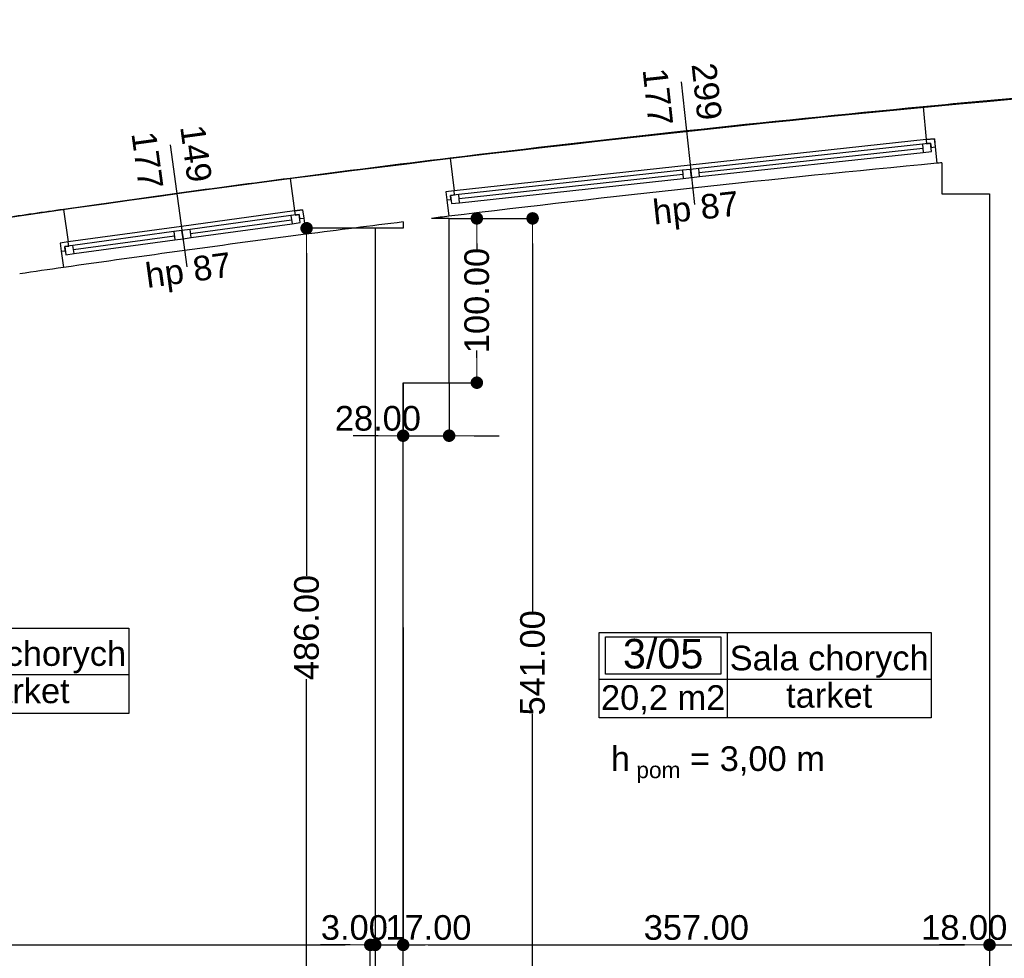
# Model space of a CAD drawing. Header units: millimetres. Extents: x -175445 to -20415, y -559200 to 231527.
# Tile 149 of 256: x -155355 to -149361, y -90250 to -84537. Entities that reach past the tile are written whole.
import ezdxf
from ezdxf.enums import TextEntityAlignment as Align

# ---------------------------------------------------------------- set-up
doc = ezdxf.new("R2010")
doc.units = ezdxf.units.MM
doc.header["$MEASUREMENT"] = 0
for name, color, linetype in [('Obiekt', 7, 'Continuous'), ('Okno', 7, 'Continuous'), ('Strefa', 7, 'Continuous'), ('Strop', 7, 'Continuous'), ('Słup', 7, 'Continuous'), ('Tekst', 7, 'Continuous'), ('Wymiary', 63, 'Continuous'), ('Ściana', 7, 'Continuous')]:
    doc.layers.add(name, color=color, linetype=linetype)
doc.styles.add('Arial', font='txt')
doc.styles.add('Times new roman', font='txt')
doc.dimstyles.new('GENERATED_STYLE__1', dxfattribs={"dimtxt": 150, "dimasz": 152, "dimexe": 0.18, "dimexo": 0, "dimgap": 0.09, "dimtad": 1, "dimtih": 1, "dimtoh": 1, "dimlfac": 0.1, "dimzin": 0, "dimdsep": 46, "dimtxsty": 'Arial', "dimblk": 'ARROWHEAD_11', "dimblk1": 'ARROWHEAD_11', "dimblk2": 'ARROWHEAD_11', "dimcen": 0.09, "dimclrd": 114, "dimclre": 114, "dimclrt": 114, "dimazin": 0, "dimtfac": 1, "dimtdec": 4, "dimtmove": 0, "dimatfit": 3, "dimfxl": 1, "dimtolj": 1, "dimtzin": 0, "dimarcsym": 0})
doc.dimstyles.new('GENERATED_STYLE__3', dxfattribs={"dimtxt": 150, "dimasz": 152, "dimexe": 0.18, "dimexo": 0, "dimgap": 0.09, "dimtad": 1, "dimlfac": 0.1, "dimzin": 0, "dimdsep": 46, "dimtxsty": 'Arial', "dimblk": 'ARROWHEAD_11', "dimblk1": 'ARROWHEAD_11', "dimblk2": 'ARROWHEAD_11', "dimcen": 0.09, "dimclrd": 114, "dimclre": 114, "dimclrt": 114, "dimazin": 0, "dimtfac": 1, "dimtdec": 4, "dimtmove": 2, "dimatfit": 3, "dimfxl": 1, "dimtolj": 1, "dimtzin": 0, "dimarcsym": 0})

# ---------------------------------------------------------------- blocks, each defined once
blk = doc.blocks.new('Sala chorych_3_03_5', base_point=(-150241.5, 40392.5))
at = {"layer": 'Strefa'}
for p, q in [((-151020.6, 40675.4), (-148998.8, 40675.4)), ((-151020.6, 40156.8), (-151020.6, 40675.4)), ((-150981.6, 40649.4), (-150280.5, 40649.4)), ((-150981.6, 40423.2), (-150981.6, 40649.4)), ((-150280.5, 40649.4), (-150280.5, 40423.2)), ((-150241.5, 40675.4), (-150241.5, 40156.8)), ((-148998.8, 40675.4), (-148998.8, 40156.8)), ((-150280.5, 40423.2), (-150981.6, 40423.2)), ((-151020.6, 40392.5), (-148998.8, 40392.5)), ((-148998.8, 40156.8), (-151020.6, 40156.8))]:
    blk.add_line(p, q, dxfattribs=at)
at = {"layer": 'Strefa', "style": 'Arial'}
for tag, height, p in [('ROOM_NUMBER', 180, (-150631, 40547.5)), ('ROOM_NAME', 150, (-149620.2, 40520.9)), ('ROOM_CALC_AREA', 150, (-150631, 40280.5)), ('floor_f', 150, (-149620.2, 40293.8))]:
    blk.add_attdef(tag, text='', height=height, dxfattribs=at).set_placement(p, align=Align.MIDDLE_CENTER)
blk = doc.blocks.new('Sala chorych_3_05_7', base_point=(-145355.6, 40365.1))
at = {"layer": 'Strefa'}
for p, q in [((-146134.7, 40648), (-144112.9, 40648)), ((-146134.7, 40129.4), (-146134.7, 40648)), ((-145355.6, 40648), (-145355.6, 40129.4)), ((-144112.9, 40648), (-144112.9, 40129.4)), ((-146095.7, 40622.1), (-145394.6, 40622.1)), ((-146095.7, 40395.8), (-146095.7, 40622.1)), ((-145394.6, 40622.1), (-145394.6, 40395.8)), ((-146134.7, 40365.1), (-144112.9, 40365.1)), ((-145394.6, 40395.8), (-146095.7, 40395.8)), ((-144112.9, 40129.4), (-146134.7, 40129.4))]:
    blk.add_line(p, q, dxfattribs=at)
at = {"layer": 'Strefa', "style": 'Arial'}
for tag, height, p in [('ROOM_NUMBER', 180, (-145745.2, 40520.1)), ('ROOM_NAME', 150, (-144734.3, 40493.5)), ('floor_f', 150, (-144734.3, 40266.5)), ('ROOM_CALC_AREA', 150, (-145745.2, 40253.1))]:
    blk.add_attdef(tag, text='', height=height, dxfattribs=at).set_placement(p, align=Align.MIDDLE_CENTER)
blk = doc.blocks.new('ARROWHEAD_11')
at = {"color": 0, "linetype": 'Continuous', "lineweight": 0}
blk.add_line((0, 0), (-1, 0), dxfattribs=at)
at = {"color": 0, "linetype": 'Continuous', "lineweight": 0, "const_width": 0.25, "flags": 128}
blk.add_lwpolyline([(-0.125, 0, 1), (0.125, 0, 1)], format="xyb", close=True, dxfattribs=at)
blk = doc.blocks.new('*D3439')
at = {"layer": 'Defpoints', "color": 0}
for p in [(-152740.7, -85746.6), (-152232.4, -85746.6), (-151865.7, -91156.6)]:
    blk.add_point(p, dxfattribs=at)
at = {"layer": 'Wymiary', "color": 114, "lineweight": -2}
for p, q in [((-152740.7, -85746.6), (-152232.2, -85746.6)), ((-152232.4, -85898.6), (-152232.4, -88140.4)), ((-152232.4, -91004.6), (-152232.4, -88762.8)), ((-151865.7, -91156.6), (-152232.6, -91156.6))]:
    blk.add_line(p, q, dxfattribs=at)
at = {"layer": 'Wymiary', "color": 114, "lineweight": -2, "xscale": 152, "yscale": 152, "zscale": 152}
for p, rotation in [((-152232.4, -85746.6), 90), ((-152232.4, -91156.6), 270)]:
    blk.add_blockref('ARROWHEAD_11', p, dxfattribs=dict(at, rotation=rotation))
at = {"layer": 'Wymiary', "color": 114, "lineweight": 13, "insert": (-152232.4, -88451.6), "char_height": 150, "attachment_point": 5, "rotation": 90, "style": 'Arial'}
blk.add_mtext('\\A1;541.00', dxfattribs=at)
blk = doc.blocks.new('*D3440')
at = {"layer": 'Defpoints', "color": 0}
for p in [(-153020.7, -86746.6), (-152740.7, -86746.6), (-152740.7, -87069.2)]:
    blk.add_point(p, dxfattribs=at)
at = {"layer": 'Wymiary', "color": 114, "lineweight": -2}
for p, q in [((-153020.7, -86746.6), (-153020.7, -87069.4)), ((-152740.7, -86746.6), (-152740.7, -87069.4)), ((-153172.7, -87069.2), (-153324.7, -87069.2)), ((-153020.7, -87069.2), (-152740.7, -87069.2)), ((-152588.7, -87069.2), (-152436.7, -87069.2))]:
    blk.add_line(p, q, dxfattribs=at)
at = {"layer": 'Wymiary', "color": 114, "lineweight": -2, "xscale": 152, "yscale": 152, "zscale": 152}
blk.add_blockref('ARROWHEAD_11', (-153020.7, -87069.2), dxfattribs=at)
at = {"layer": 'Wymiary', "color": 114, "lineweight": -2, "xscale": 152, "yscale": 152, "zscale": 152, "rotation": 180}
blk.add_blockref('ARROWHEAD_11', (-152740.7, -87069.2), dxfattribs=at)
at = {"layer": 'Wymiary', "color": 114, "lineweight": 13, "insert": (-153174.6, -86964.2), "char_height": 150, "attachment_point": 5, "style": 'Arial'}
blk.add_mtext('\\A1;28.00', dxfattribs=at)
blk = doc.blocks.new('*D3441')
at = {"layer": 'Defpoints', "color": 0}
for p in [(-152740.7, -85746.6), (-152572, -85746.6), (-152740.7, -86746.6)]:
    blk.add_point(p, dxfattribs=at)
at = {"layer": 'Wymiary', "color": 114, "lineweight": -2}
for p, q in [((-152740.7, -85746.6), (-152571.8, -85746.6)), ((-152572, -85898.6), (-152572, -85942.5)), ((-152572, -86594.6), (-152572, -86550.7)), ((-152740.7, -86746.6), (-152571.8, -86746.6))]:
    blk.add_line(p, q, dxfattribs=at)
at = {"layer": 'Wymiary', "color": 114, "lineweight": -2, "xscale": 152, "yscale": 152, "zscale": 152}
for p, rotation in [((-152572, -85746.6), 90), ((-152572, -86746.6), 270)]:
    blk.add_blockref('ARROWHEAD_11', p, dxfattribs=dict(at, rotation=rotation))
at = {"layer": 'Wymiary', "color": 114, "lineweight": 13, "insert": (-152572, -86246.6), "char_height": 150, "attachment_point": 5, "rotation": 90, "style": 'Arial'}
blk.add_mtext('\\A1;100.00', dxfattribs=at)
blk = doc.blocks.new('*D3448')
at = {"layer": 'Defpoints', "color": 0}
for p in [(-153608.4, -85806.6), (-153190.7, -85806.6), (-153220.7, -90666.6)]:
    blk.add_point(p, dxfattribs=at)
at = {"layer": 'Wymiary', "color": 114, "lineweight": -2}
for p, q in [((-153190.7, -85806.6), (-153608.6, -85806.6)), ((-153608.4, -85958.6), (-153608.4, -87922.4)), ((-153608.4, -90514.6), (-153608.4, -88550.8)), ((-153220.7, -90666.6), (-153608.6, -90666.6))]:
    blk.add_line(p, q, dxfattribs=at)
at = {"layer": 'Wymiary', "color": 114, "lineweight": -2, "xscale": 152, "yscale": 152, "zscale": 152}
for p, rotation in [((-153608.4, -85806.6), 90), ((-153608.4, -90666.6), 270)]:
    blk.add_blockref('ARROWHEAD_11', p, dxfattribs=dict(at, rotation=rotation))
at = {"layer": 'Wymiary', "color": 114, "lineweight": 13, "insert": (-153608.4, -88236.6), "char_height": 150, "attachment_point": 5, "rotation": 90, "style": 'Arial'}
blk.add_mtext('\\A1;486.00', dxfattribs=at)
blk = doc.blocks.new('*D3551')
at = {"layer": 'Defpoints', "color": 0}
for p in [(-153220.7, -90168.2), (-159800.8, -91196.6), (-153220.7, -91196.6)]:
    blk.add_point(p, dxfattribs=at)
at = {"layer": 'Wymiary', "color": 114, "lineweight": -2}
for p, q in [((-159800.8, -91196.6), (-159800.8, -90168)), ((-159648.8, -90168.2), (-153372.7, -90168.2)), ((-153220.7, -91196.6), (-153220.7, -90168))]:
    blk.add_line(p, q, dxfattribs=at)
at = {"layer": 'Wymiary', "color": 114, "lineweight": -2, "xscale": 152, "yscale": 152, "zscale": 152, "rotation": 180}
blk.add_blockref('ARROWHEAD_11', (-159800.8, -90168.2), dxfattribs=at)
at = {"layer": 'Wymiary', "color": 114, "lineweight": -2, "xscale": 152, "yscale": 152, "zscale": 152}
blk.add_blockref('ARROWHEAD_11', (-153220.7, -90168.2), dxfattribs=at)
at = {"layer": 'Wymiary', "color": 114, "lineweight": 13, "insert": (-156567.7, -90063.2), "char_height": 150, "attachment_point": 5, "style": 'Arial'}
blk.add_mtext('\\A1;658.00', dxfattribs=at)
blk = doc.blocks.new('*D3552')
at = {"layer": 'Defpoints', "color": 0}
for p in [(-153190.7, -88236.6), (-153190.7, -90168.2), (-153220.7, -91196.6)]:
    blk.add_point(p, dxfattribs=at)
at = {"layer": 'Wymiary', "color": 114, "lineweight": -2}
for p, q in [((-153190.7, -88236.6), (-153190.7, -90168.3)), ((-153372.7, -90168.2), (-153524.7, -90168.2)), ((-153220.7, -91196.6), (-153220.7, -90168)), ((-153220.7, -90168.2), (-153190.7, -90168.2)), ((-153038.7, -90168.2), (-152886.7, -90168.2))]:
    blk.add_line(p, q, dxfattribs=at)
at = {"layer": 'Wymiary', "color": 114, "lineweight": -2, "xscale": 152, "yscale": 152, "zscale": 152}
blk.add_blockref('ARROWHEAD_11', (-153220.7, -90168.2), dxfattribs=at)
at = {"layer": 'Wymiary', "color": 114, "lineweight": -2, "xscale": 152, "yscale": 152, "zscale": 152, "rotation": 180}
blk.add_blockref('ARROWHEAD_11', (-153190.7, -90168.2), dxfattribs=at)
at = {"layer": 'Wymiary', "color": 114, "lineweight": 13, "insert": (-153317.6, -90063.2), "char_height": 150, "attachment_point": 5, "style": 'Arial'}
blk.add_mtext('\\A1;3.00', dxfattribs=at)
blk = doc.blocks.new('*D3553')
at = {"layer": 'Defpoints', "color": 0}
for p in [(-153190.7, -88236.6), (-153020.7, -88236.6), (-153020.7, -90168.2)]:
    blk.add_point(p, dxfattribs=at)
at = {"layer": 'Wymiary', "color": 114, "lineweight": -2}
for p, q in [((-153190.7, -88236.6), (-153190.7, -90168.3)), ((-153020.7, -88236.6), (-153020.7, -90168.3)), ((-153342.7, -90168.2), (-153494.7, -90168.2)), ((-153190.7, -90168.2), (-153020.7, -90168.2)), ((-152868.7, -90168.2), (-152716.7, -90168.2))]:
    blk.add_line(p, q, dxfattribs=at)
at = {"layer": 'Wymiary', "color": 114, "lineweight": -2, "xscale": 152, "yscale": 152, "zscale": 152}
blk.add_blockref('ARROWHEAD_11', (-153190.7, -90168.2), dxfattribs=at)
at = {"layer": 'Wymiary', "color": 114, "lineweight": -2, "xscale": 152, "yscale": 152, "zscale": 152, "rotation": 180}
blk.add_blockref('ARROWHEAD_11', (-153020.7, -90168.2), dxfattribs=at)
at = {"layer": 'Wymiary', "color": 114, "lineweight": 13, "insert": (-152866.9, -90063.2), "char_height": 150, "attachment_point": 5, "style": 'Arial'}
blk.add_mtext('\\A1;17.00', dxfattribs=at)
blk = doc.blocks.new('*D3554')
at = {"layer": 'Defpoints', "color": 0}
for p in [(-153020.7, -88236.6), (-149450.7, -88583.9), (-149450.7, -90168.2)]:
    blk.add_point(p, dxfattribs=at)
at = {"layer": 'Wymiary', "color": 114, "lineweight": -2}
for p, q in [((-153020.7, -88236.6), (-153020.7, -90168.3)), ((-149450.7, -88583.9), (-149450.7, -90168.3)), ((-152868.7, -90168.2), (-149602.7, -90168.2))]:
    blk.add_line(p, q, dxfattribs=at)
at = {"layer": 'Wymiary', "color": 114, "lineweight": -2, "xscale": 152, "yscale": 152, "zscale": 152, "rotation": 180}
blk.add_blockref('ARROWHEAD_11', (-153020.7, -90168.2), dxfattribs=at)
at = {"layer": 'Wymiary', "color": 114, "lineweight": -2, "xscale": 152, "yscale": 152, "zscale": 152}
blk.add_blockref('ARROWHEAD_11', (-149450.7, -90168.2), dxfattribs=at)
at = {"layer": 'Wymiary', "color": 114, "lineweight": 13, "insert": (-151235.7, -90063.2), "char_height": 150, "attachment_point": 5, "style": 'Arial'}
blk.add_mtext('\\A1;357.00', dxfattribs=at)
blk = doc.blocks.new('*D3555')
at = {"layer": 'Defpoints', "color": 0}
for p in [(-149450.7, -88583.9), (-149270.7, -88583.9), (-149270.7, -90168.2)]:
    blk.add_point(p, dxfattribs=at)
at = {"layer": 'Wymiary', "color": 114, "lineweight": -2}
for p, q in [((-149450.7, -88583.9), (-149450.7, -90168.3)), ((-149270.7, -88583.9), (-149270.7, -90168.3)), ((-149602.7, -90168.2), (-149754.7, -90168.2)), ((-149450.7, -90168.2), (-149270.7, -90168.2)), ((-149118.7, -90168.2), (-148966.7, -90168.2))]:
    blk.add_line(p, q, dxfattribs=at)
at = {"layer": 'Wymiary', "color": 114, "lineweight": -2, "xscale": 152, "yscale": 152, "zscale": 152}
blk.add_blockref('ARROWHEAD_11', (-149450.7, -90168.2), dxfattribs=at)
at = {"layer": 'Wymiary', "color": 114, "lineweight": -2, "xscale": 152, "yscale": 152, "zscale": 152, "rotation": 180}
blk.add_blockref('ARROWHEAD_11', (-149270.7, -90168.2), dxfattribs=at)
at = {"layer": 'Wymiary', "color": 114, "lineweight": 13, "insert": (-149604.6, -90063.2), "char_height": 150, "attachment_point": 5, "style": 'Arial'}
blk.add_mtext('\\A1;18.00', dxfattribs=at)

msp = doc.modelspace()

# ---------------------------------------------------------------- linework, layer by layer
at = {"layer": 'Obiekt'}
for p, q in [((-151328.596, -84916.305), (-151247.655, -85661.925)), ((-154439.072, -85298.004), (-154337.331, -86041.071))]:
    msp.add_line(p, q, dxfattribs=at)
at = {"layer": 'Okno'}
for p, q in [((-149836.995, -85267.387), (-151273.555, -85423.335)), ((-149859.151, -85294.939), (-151221.149, -85442.793)), ((-149809.443, -85289.543), (-149859.151, -85294.939)), ((-149859.151, -85294.939), (-149853.755, -85344.647)), ((-149786.621, -85261.918), (-149836.995, -85267.387)), ((-149836.995, -85267.387), (-149834.297, -85292.241)), ((-149836.244, -85267.305), (-149786.621, -85261.918)), ((-149834.297, -85292.241), (-149809.443, -85289.543)), ((-149809.443, -85289.543), (-149806.745, -85314.397)), ((-149804.047, -85339.251), (-149809.443, -85289.543)), ((-149787.287, -85261.991), (-149781.891, -85311.699)), ((-149786.621, -85261.918), (-149781.891, -85311.699)), ((-151218.451, -85467.647), (-149856.453, -85319.793)), ((-151215.753, -85492.5), (-149853.755, -85344.647)), ((-151215.753, -85492.5), (-149853.755, -85344.647)), ((-149853.755, -85344.647), (-149804.047, -85339.251)), ((-149806.745, -85314.397), (-149781.891, -85311.699)), ((-151273.555, -85423.335), (-152710.115, -85579.283)), ((-151320.565, -85453.585), (-152682.563, -85601.439)), ((-152679.865, -85626.293), (-151317.867, -85478.439)), ((-151270.857, -85448.189), (-151320.565, -85453.585)), ((-151320.565, -85453.585), (-151315.169, -85503.293)), ((-151221.149, -85442.793), (-151270.857, -85448.189)), ((-151265.461, -85497.897), (-151270.857, -85448.189)), ((-151270.857, -85448.189), (-151265.461, -85497.897)), ((-151215.753, -85492.5), (-151221.149, -85442.793)), ((-152677.167, -85651.147), (-151315.169, -85503.293)), ((-152677.167, -85651.147), (-151315.169, -85503.293)), ((-151315.169, -85503.293), (-151265.461, -85497.897)), ((-151265.461, -85497.897), (-151215.753, -85492.5)), ((-152710.115, -85579.283), (-152760.489, -85584.751)), ((-152710.866, -85579.364), (-152760.489, -85584.751)), ((-152760.489, -85584.751), (-152754.427, -85634.387)), ((-152759.823, -85584.679), (-152754.427, -85634.387)), ((-152707.417, -85604.137), (-152710.115, -85579.283)), ((-152754.427, -85634.387), (-152729.573, -85631.689)), ((-152682.563, -85601.439), (-152732.271, -85606.835)), ((-152732.271, -85606.835), (-152707.417, -85604.137)), ((-152729.573, -85631.689), (-152732.271, -85606.835)), ((-152732.271, -85606.835), (-152726.875, -85656.543)), ((-152726.875, -85656.543), (-152677.167, -85651.147)), ((-152677.167, -85651.147), (-152682.563, -85601.439)), ((-153682.332, -85701.564), (-154370.907, -85795.844)), ((-153632.463, -85694.736), (-153682.332, -85701.564)), ((-153682.332, -85701.564), (-153678.94, -85726.333)), ((-153681.913, -85701.507), (-153632.463, -85694.736)), ((-153632.794, -85694.782), (-153626.011, -85744.319)), ((-153632.463, -85694.736), (-153626.011, -85744.319)), ((-153703.709, -85729.725), (-154317.978, -85813.83)), ((-154314.587, -85838.599), (-153700.318, -85754.494)), ((-154311.195, -85863.368), (-153696.926, -85779.262)), ((-154311.195, -85863.368), (-153696.926, -85779.262)), ((-153654.171, -85722.942), (-153703.709, -85729.725)), ((-153703.709, -85729.725), (-153696.926, -85779.262)), ((-153696.926, -85779.262), (-153647.389, -85772.48)), ((-153678.94, -85726.333), (-153654.171, -85722.942)), ((-153654.171, -85722.942), (-153650.78, -85747.711)), ((-153647.389, -85772.48), (-153654.171, -85722.942)), ((-153650.78, -85747.711), (-153626.011, -85744.319)), ((-154370.907, -85795.844), (-155059.483, -85890.124)), ((-154417.054, -85827.396), (-155031.323, -85911.502)), ((-154367.516, -85820.613), (-154417.054, -85827.396)), ((-154417.054, -85827.396), (-154410.271, -85876.934)), ((-154317.978, -85813.83), (-154367.516, -85820.613)), ((-154360.733, -85870.151), (-154367.516, -85820.613)), ((-154367.516, -85820.613), (-154360.733, -85870.151)), ((-154311.195, -85863.368), (-154317.978, -85813.83)), ((-155059.483, -85890.124), (-155109.351, -85896.952)), ((-155059.901, -85890.181), (-155109.351, -85896.952)), ((-155109.351, -85896.952), (-155102.238, -85946.444)), ((-155109.021, -85896.907), (-155102.238, -85946.444)), ((-155056.091, -85914.893), (-155059.483, -85890.124)), ((-155027.931, -85936.27), (-154413.662, -85852.165)), ((-155024.54, -85961.039), (-154410.271, -85876.934)), ((-155024.54, -85961.039), (-154410.271, -85876.934)), ((-154410.271, -85876.934), (-154360.733, -85870.151)), ((-154360.733, -85870.151), (-154311.195, -85863.368)), ((-155102.238, -85946.444), (-155077.469, -85943.053)), ((-155031.323, -85911.502), (-155080.86, -85918.284)), ((-155080.86, -85918.284), (-155056.091, -85914.893)), ((-155077.469, -85943.053), (-155080.86, -85918.284)), ((-155080.86, -85918.284), (-155074.078, -85967.822)), ((-155074.078, -85967.822), (-155024.54, -85961.039)), ((-155024.54, -85961.039), (-155031.323, -85911.502))]:
    msp.add_line(p, q, dxfattribs=at)
for radius, start, end in [(111862.304, 95.45370222, 96.93743401), (111512.304, 95.42809226, 96.96304397), (111862.304, 97.43962453, 98.15329649), (111512.304, 97.41401457, 98.17890645)]:
    msp.add_arc((-139223.765, -196423.505), radius, start, end, dxfattribs=at)
at = {"layer": 'Strop', "flags": 128}
msp.add_lwpolyline([(-131693.029, -84820.632), (-135966.978, -84618.624, 0.0060186), (-138659.263, -84572.625, 0.04841545), (-160181.183, -86541.924, 0.00002607), (-160190.765, -86553.933), (-160190.765, -92575.183), (-167010.669, -92576.704), (-164549.574, -94822.952), (-166747.245, -97230.823), (-165484.22, -98383.589), (-164327.274, -97115.984), (-164039.215, -97378.895), (-147240.722, -112710.926), (-147240.722, -114276.565), (-145950.766, -114276.565), (-102220.766, -114276.565)], format="xyb", dxfattribs=at)
at = {"layer": 'Słup'}
for p, q in [((-149740.722, -85408.246), (-149740.722, -85596.604)), ((-149740.722, -85596.604), (-149450.722, -85596.604)), ((-153020.722, -85768.012), (-153020.722, -85806.604)), ((-152740.722, -85746.604), (-152847.926, -85746.604)), ((-152740.722, -86746.604), (-152740.722, -85746.604)), ((-153020.722, -86746.604), (-152740.722, -86746.604))]:
    msp.add_line(p, q, dxfattribs=at)
at = {"layer": 'Ściana'}
for p, q in [((-149855.314, -85067.565), (-149836.244, -85267.305)), ((-149836.244, -85267.305), (-149786.621, -85261.918)), ((-149786.621, -85261.918), (-149781.891, -85311.699)), ((-149781.891, -85311.699), (-149772.431, -85411.255)), ((-152735.101, -85380.185), (-152710.866, -85579.364)), ((-153707.851, -85502.874), (-153681.913, -85701.507)), ((-152710.866, -85579.364), (-152760.489, -85584.751)), ((-152760.489, -85584.751), (-152754.427, -85634.387)), ((-152754.427, -85634.387), (-152742.304, -85733.654)), ((-155088.311, -85691.886), (-155059.901, -85890.181)), ((-153681.913, -85701.507), (-153632.463, -85694.736)), ((-153632.463, -85694.736), (-153626.011, -85744.319)), ((-153626.011, -85744.319), (-153613.107, -85843.485)), ((-155059.901, -85890.181), (-155109.351, -85896.952)), ((-155109.351, -85896.952), (-155102.238, -85946.444)), ((-155102.238, -85946.444), (-155088.011, -86045.428))]:
    msp.add_line(p, q, dxfattribs=at)
at = {"layer": 'Ściana', "flags": 128}
for points in [[(-149450.722, -85596.604), (-149450.722, -91616.604)], [(-153020.722, -85806.604), (-153190.722, -85806.604)], [(-153190.722, -85806.604), (-153190.722, -90666.604)], [(-153020.722, -90666.604), (-153020.722, -86746.604)]]:
    msp.add_lwpolyline(points, dxfattribs=at)
at = {"layer": 'Ściana'}
for radius, start, end in [(111862.304, 95.07679966, 95.45370222), (111862.304, 96.93743401, 97.43962453), (111512.304, 95.41172694, 95.42809226), (111862.304, 98.15329649, 98.34324433), (111512.304, 97.10718241, 97.41401457), (111512.304, 96.96304397, 97.01771992), (111512.304, 98.17890645, 98.31763437)]:
    msp.add_arc((-139223.765, -196423.505), radius, start, end, dxfattribs=at)

# ---------------------------------------------------------------- block references
at = {"layer": 'Strefa'}
ref = msp.add_blockref('Sala chorych_3_03_5', (-155934.275, -88523.372), dxfattribs=at)
ref.add_attrib('ROOM_NAME', 'Sala chorych', dxfattribs={"color": 7, "height": 150, "style": 'Arial'}).set_placement((-155312.911, -88394.971), align=Align.MIDDLE_CENTER)
ref.add_attrib('ROOM_NUMBER', '3/03', dxfattribs={"color": 7, "height": 180, "style": 'Arial'}).set_placement((-156323.796, -88368.424), align=Align.MIDDLE_CENTER)
ref.add_attrib('ROOM_CALC_AREA', '38,2 m2', dxfattribs={"color": 7, "height": 150, "style": 'Arial'}).set_placement((-156323.796, -88635.425), align=Align.MIDDLE_CENTER)
ref.add_attrib('floor_f', 'tarket', dxfattribs={"color": 7, "height": 150, "style": 'Arial'}).set_placement((-155312.911, -88622.054), align=Align.MIDDLE_CENTER)
ref = msp.add_blockref('Sala chorych_3_05_7', (-151048.378, -88550.744), dxfattribs=at)
ref.add_attrib('ROOM_NAME', 'Sala chorych', dxfattribs={"color": 7, "height": 150, "style": 'Arial'}).set_placement((-150427.014, -88422.343), align=Align.MIDDLE_CENTER)
ref.add_attrib('ROOM_NUMBER', '3/05', dxfattribs={"color": 7, "height": 180, "style": 'Arial'}).set_placement((-151437.899, -88395.796), align=Align.MIDDLE_CENTER)
ref.add_attrib('ROOM_CALC_AREA', '20,2 m2', dxfattribs={"color": 7, "height": 150, "style": 'Arial'}).set_placement((-151437.899, -88662.797), align=Align.MIDDLE_CENTER)
ref.add_attrib('floor_f', 'tarket', dxfattribs={"color": 7, "height": 150, "style": 'Arial'}).set_placement((-150427.014, -88649.426), align=Align.MIDDLE_CENTER)

# ---------------------------------------------------------------- texts
at = {"layer": 'Obiekt', "char_height": 150, "attachment_point": 7, "style": 'Arial'}
for s, insert, rotation in [('\\A1;{\\fArial|b0|i0|c238|p38;299}', (-151267.28, -84809.061), 276.1955681), ('\\A1;{\\fArial|b0|i0|c238|p38;177}', (-151563.073, -84841.172), 276.1955681), ('\\A1;{\\fArial|b0|i0|c238|p38;177}', (-154675.556, -85229.45), 277.7964605), ('\\A1;{\\fArial|b0|i0|c238|p38;149}', (-154380.775, -85189.089), 277.7964605), ('\\A1;{\\fArial|b0|i0|c238|p38;hp 87}', (-151487.416, -85829.613), 6.1955681), ('\\A1;{\\fArial|b0|i0|c238|p38;hp 87}', (-154572.314, -86215.392), 7.7964605)]:
    msp.add_mtext(s, dxfattribs=dict(at, insert=insert, rotation=rotation))
at = {"layer": 'Tekst', "insert": (-151104.443, -88915.814), "char_height": 150, "attachment_point": 2, "style": 'Times new roman'}
msp.add_mtext('\\A1;{\\fArial|b0|i0|c0|p38;h\\fArial|b0|i0|c0|p38;\\A1{\\H.66x;\\S ^  pom;}\\fArial|b0|i0|c0|p38; = 3,00 m}', dxfattribs=at)

# ---------------------------------------------------------------- dimensions: what is measured, and where the dimension line sits
at = {"layer": 'Wymiary', "color": 114, "lineweight": 13}
for base, p1, p2, picture, middle in [((-152232.411, -85746.604), (-151865.722, -91156.604), (-152740.722, -85746.604), '*D3439', (-152232.411, -88451.604)), ((-152572.015, -85746.604), (-152740.722, -86746.604), (-152740.722, -85746.604), '*D3441', (-152572.015, -86246.604)), ((-153608.389, -85806.604), (-153220.722, -90666.604), (-153190.722, -85806.604), '*D3448', (-153608.389, -88236.604))]:
    dim = msp.add_linear_dim(base=base, p1=p1, p2=p2, angle=90, dimstyle='GENERATED_STYLE__1', dxfattribs=at)
    dim.commit()
    dim.dimension.update_dxf_attribs({"geometry": picture, "text_midpoint": middle, "dimtype": 160, "text_rotation": 90})
for base, p1, p2, picture, middle in [((-152740.722, -87069.229), (-153020.722, -86746.604), (-152740.722, -86746.604), '*D3440', (-153174.551, -86964.229)), ((-153190.722, -90168.165), (-153220.722, -91196.604), (-153190.722, -88236.604), '*D3552', (-153317.636, -90063.165)), ((-153020.722, -90168.165), (-153190.722, -88236.604), (-153020.722, -88236.604), '*D3553', (-152866.893, -90063.165)), ((-149450.722, -90168.165), (-153020.722, -88236.604), (-149450.722, -88583.88), '*D3554', (-151235.722, -90063.165)), ((-149270.722, -90168.165), (-149450.722, -88583.88), (-149270.722, -88583.88), '*D3555', (-149604.551, -90063.165)), ((-153220.722, -90168.165), (-159800.765, -91196.604), (-153220.722, -91196.604), '*D3551', (-156567.658, -90063.165))]:
    dim = msp.add_linear_dim(base=base, p1=p1, p2=p2, dimstyle='GENERATED_STYLE__3', dxfattribs=at)
    dim.commit()
    dim.dimension.update_dxf_attribs({"geometry": picture, "text_midpoint": middle, "dimtype": 160})

doc.saveas('drawing.dxf')
